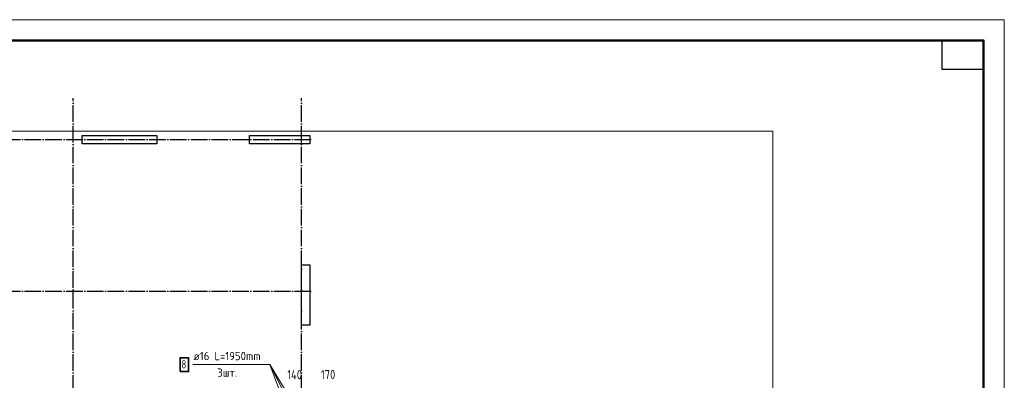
# Model space of a CAD drawing. Header units: millimetres. Extents: x -49773 to 2322955, y -3321 to 58485.
# Tile 84 of 256: x 382713 to 406418, y 49702 to 58390. Entities that reach past the tile are written whole.
import ezdxf

# ---------------------------------------------------------------- set-up
doc = ezdxf.new("R2010")
doc.units = ezdxf.units.MM
doc.linetypes.add('______11', pattern=[500, 400, -50, 0, -50])
doc.linetypes.add('______5', pattern=[1100, 800, -100, 100, -100])
doc.layers.add('Standard', color=7, linetype='Continuous', lineweight=25)
doc.layers.add('Размерная линия_ общее', color=7, linetype='Continuous', lineweight=13)
doc.layers.add('Арм.стержн. вертикальными 2', color=7, linetype='Continuous', lineweight=35, true_color=0x006e00)
doc.layers.add('Осевая линия_ общее', color=7, linetype='______5', lineweight=13, true_color=0xa0a0a0)
doc.styles.add('ISOCPEUR', font='txt')

msp = doc.modelspace()

# ---------------------------------------------------------------- linework, layer by layer
at = {"color": 7, "linetype": 'Continuous', "lineweight": 25, "transparency": 33554687}
for p, q in [((384218, 55401.1), (384218, 55601.1)), ((384218, 55601.1), (386018, 55601.1)), ((386018, 55601.1), (386018, 55401.1)), ((388248, 55401.1), (388248, 55601.1)), ((388248, 55601.1), (389698, 55601.1)), ((389698, 55601.1), (389698, 55401.1)), ((386018, 55401.1), (384218, 55401.1)), ((389698, 55401.1), (388248, 55401.1)), ((389498, 51031.1), (389498, 52481.1)), ((389498, 52481.1), (389698, 52481.1)), ((389698, 52481.1), (389698, 51031.1)), ((389698, 51031.1), (389498, 51031.1))]:
    msp.add_line(p, q, dxfattribs=at)
at = {"layer": 'Standard', "color": 7, "linetype": 'Continuous', "lineweight": 13, "transparency": 33554687}
msp.add_lwpolyline([(364418, -1009.6), (406418, -1009.6), (406418, 58390.4), (364418, 58390.4), (364418, -1009.6)], close=True, dxfattribs=at)
at = {"layer": 'Standard', "color": 7, "linetype": 'Continuous', "lineweight": 50, "transparency": 33554687}
msp.add_lwpolyline([(366418, 57890.4), (405918, 57890.4), (405918, -509.6), (366418, -509.6), (366418, 57890.4)], close=True, dxfattribs=at)
at = {"layer": 'Standard', "color": 7, "linetype": 'Continuous', "lineweight": 25, "transparency": 33554687}
msp.add_lwpolyline([(405918, 57890.4), (405918, 57190.4), (404918, 57190.4), (404918, 57890.4), (405918, 57890.4)], close=True, dxfattribs=at)
at = {"layer": 'Standard', "color": 254, "linetype": 'Continuous', "lineweight": 13, "true_color": 0xc4c4ff, "transparency": 33554687}
msp.add_lwpolyline([(375248, 8660.9), (400848.1, 8660.9), (400848.1, 55701.1), (375248, 55701.1), (375248, 8660.9)], dxfattribs=at)
at = {"layer": 'Арм.стержн. вертикальными 2', "color": 7, "linetype": 'Continuous', "lineweight": 13, "transparency": 33554687}
for p, q in [((386879.1, 50081.3), (388739.1, 50081.3)), ((388739.1, 50081.3), (389633, 48596.1)), ((388739.1, 50081.3), (389493, 48596.1)), ((388739.1, 50081.3), (389293, 48596.1))]:
    msp.add_line(p, q, dxfattribs=at)
at = {"layer": 'Арм.стержн. вертикальными 2', "color": 7, "linetype": 'Continuous', "lineweight": 35, "transparency": 33554687}
msp.add_lwpolyline([(386572.4, 49914.6), (386779.1, 49914.6), (386779.1, 50247.9), (386572.4, 50247.9), (386572.4, 49914.6)], dxfattribs=at)
at = {"layer": 'Осевая линия_ общее', "color": 253, "linetype": '______11', "lineweight": -3, "true_color": 0xa0a0a0, "transparency": 33554687}
for p, q in [((383998, 6421.1), (383998, 56501.1)), ((389498, 6421.1), (389498, 56501.1)), ((372828, 55501.1), (389808, 55501.1)), ((372828, 51851.1), (389808, 51851.1))]:
    msp.add_line(p, q, dxfattribs=at)

# ---------------------------------------------------------------- texts
at = {"layer": 'Арм.стержн. вертикальными 2', "color": 7, "linetype": 'Continuous', "lineweight": 25, "transparency": 33554687, "char_height": 200, "attachment_point": 7, "style": 'ISOCPEUR'}
for s, insert, width in [('\\W0.94;ø16 L=1950mm ', (386899.1, 50187.9), 1913.084), ('\\W0.78;8', (386605.8, 49987.9), 217.601), ('\\W0.94;3шт. ', (387469.1, 49787.9), 774.193)]:
    msp.add_mtext(s, dxfattribs=dict(at, insert=insert, width=width))
at = {"layer": 'Размерная линия_ общее', "color": 7, "linetype": 'Continuous', "lineweight": 25, "transparency": 33554687, "char_height": 220, "attachment_point": 7, "style": 'ISOCPEUR'}
for s, insert, width in [('\\W0.83;140', (389154.8, 49727.9), 531.426), ('\\W0.83;170', (389965.5, 49730.8), 508.571)]:
    msp.add_mtext(s, dxfattribs=dict(at, insert=insert, width=width))

doc.saveas('drawing.dxf')
